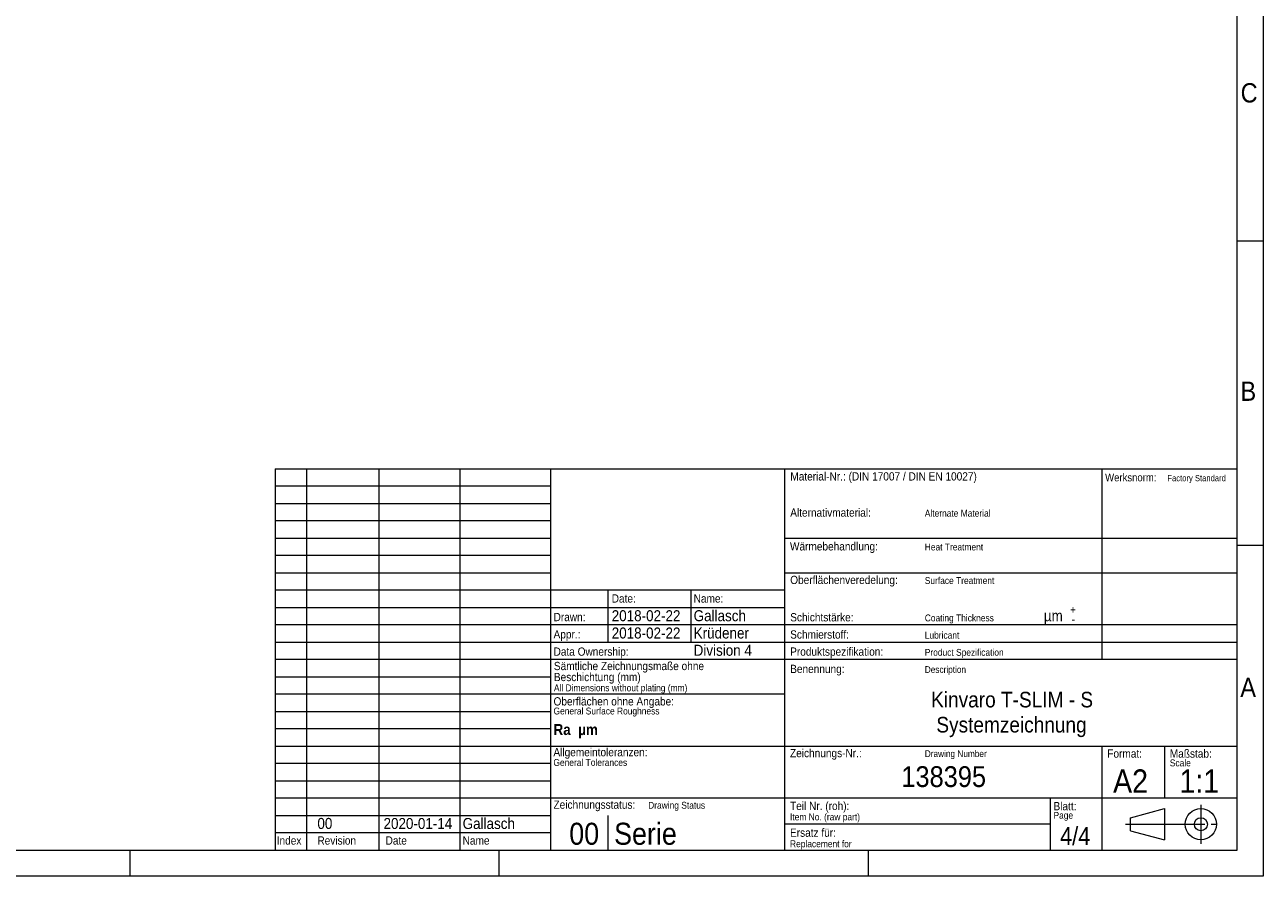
# Model space of a CAD drawing. Header units: millimetres. Extents: x 0 to 594, y 0 to 420.
# Tile 3 of 4: x 356 to 594, y 0 to 164. Entities that reach past the tile are written whole.
import ezdxf

# ---------------------------------------------------------------- set-up
doc = ezdxf.new("R2010")
doc.units = ezdxf.units.MM
doc.linetypes.add('SLD-Durchgehend', pattern=[0])
doc.linetypes.add('SLD-Punktstrich', pattern=[19.05, 15.24, -1.27, 1.27, -1.27])
doc.styles.add('SLDTEXTSTYLE0', font='GOTHIC.TTF', dxfattribs={"width": 0.913})
doc.styles.add('SLDTEXTSTYLE1', font='GOTHICB.TTF', dxfattribs={"width": 0.913})

# ---------------------------------------------------------------- blocks, each defined once
blk = doc.blocks.new('SW_NOTE_0_8')
at = {"color": 0, "linetype": 'Continuous', "lineweight": 0, "char_height": 1.5875, "attachment_point": 1, "style": 'SLDTEXTSTYLE0'}
for s, insert in [('Sämtliche Zeichnungsmaße ohne ', (0, 2.03)), ('Beschichtung (mm)', (0, -0.09))]:
    blk.add_mtext(s, dxfattribs=dict(at, insert=insert))

msp = doc.modelspace()

# ---------------------------------------------------------------- linework, layer by layer
at = {"color": 7, "linetype": 'SLD-Durchgehend', "lineweight": 18}
for p, q in [((594, 420), (594, 0)), ((589, 5), (589, 415)), ((589, 122.2), (594, 122.2)), ((404, 78.323), (589, 78.323)), ((404, 78.323), (404, 5)), ((410, 78.323), (410, 5)), ((424, 5), (424, 78.323)), ((439.5, 78.323), (439.5, 5)), ((457, 5), (457, 78.323)), ((502, 5), (502, 78.323)), ((563, 41.66), (563, 78.323)), ((589, 5), (589, 78.323)), ((457, 74.993), (404, 74.993)), ((404, 71.66), (457, 71.66)), ((457, 68.327), (404, 68.327)), ((404, 64.993), (457, 64.993)), ((502, 64.993), (589, 64.993)), ((594, 63.6), (589, 63.6)), ((457, 61.66), (404, 61.66)), ((404, 58.327), (457, 58.327)), ((502, 58.327), (589, 58.327)), ((502, 54.993), (404, 54.993)), ((468, 44.993), (468, 54.993)), ((484, 44.993), (484, 54.993)), ((404, 51.66), (502, 51.66)), ((589, 48.327), (404, 48.327)), ((404, 44.993), (589, 44.993)), ((589, 41.66), (404, 41.66)), ((404, 38.327), (457, 38.327)), ((502, 34.993), (404, 34.993)), ((404, 31.66), (457, 31.66)), ((457, 28.327), (404, 28.327)), ((404, 24.993), (589, 24.993)), ((563, 5), (563, 24.993)), ((575, 24.993), (575, 14.993)), ((457, 21.66), (404, 21.66)), ((404, 18.327), (457, 18.327)), ((589, 14.993), (404, 14.993)), ((553, 14.993), (553, 5)), ((568.498, 11.258), (575, 13)), ((575, 13), (575, 7)), ((404, 11.66), (457, 11.66)), ((468, 5), (468, 11.66)), ((553, 10), (502, 10)), ((568.498, 8.742), (568.498, 11.258)), ((457, 8.33), (404, 8.33)), ((568.498, 8.742), (575, 7)), ((20, 5), (589, 5)), ((376, 5), (376, 0)), ((404, 5), (589, 5)), ((447, 5), (447, 0)), ((518, 5), (518, 0)), ((594, 0), (0, 0))]:
    msp.add_line(p, q, dxfattribs=at)
at = {"color": 7, "linetype": 'SLD-Punktstrich', "lineweight": 18}
for p, q in [((582, 13.75), (582, 6.25)), ((567.498, 10), (584.998, 10))]:
    msp.add_line(p, q, dxfattribs=at)
at = {"color": 7, "linetype": 'SLD-Durchgehend', "lineweight": 18}
for radius in [3, 1.25]:
    msp.add_circle((582, 10), radius, dxfattribs=at)

# ---------------------------------------------------------------- block references
at = {"color": 7, "linetype": 'Continuous', "lineweight": 0}
msp.add_blockref('SW_NOTE_0_8', (457.577, 39.188), dxfattribs=at)

# ---------------------------------------------------------------- texts
for s, insert, char_height, attachment_point, style in [('C', (589.654, 152.484), 3.704, 1, 'SLDTEXTSTYLE0'), ('B', (589.626, 95.11), 3.704, 1, 'SLDTEXTSTYLE0'), ('Material-Nr.: (DIN 17007 / DIN EN 10027)', (503.05, 77.677), 1.5875, 1, 'SLDTEXTSTYLE0'), ('Werksnorm:', (563.591, 77.431), 1.5, 1, 'SLDTEXTSTYLE0'), ('Factory Standard', (575.572, 77.154), 1.2, 1, 'SLDTEXTSTYLE0'), ('Alternativmaterial:', (503.031, 70.715), 1.5875, 1, 'SLDTEXTSTYLE0'), ('Alternate Material', (528.907, 70.455), 1.32292, 1, 'SLDTEXTSTYLE0'), ('Wärmebehandlung:', (502.978, 64.225), 1.5875, 1, 'SLDTEXTSTYLE0'), ('Heat Treatment', (528.907, 63.965), 1.32292, 1, 'SLDTEXTSTYLE0'), ('Oberflächenveredelung:', (503.029, 57.768), 1.5875, 1, 'SLDTEXTSTYLE0'), ('Surface Treatment', (528.907, 57.508), 1.32292, 1, 'SLDTEXTSTYLE0'), ('Date:', (468.696, 54.202), 1.5875, 1, 'SLDTEXTSTYLE0'), ('Name:', (484.456, 54.202), 1.5875, 1, 'SLDTEXTSTYLE0'), ('Drawn:', (457.513, 50.629), 1.5875, 1, 'SLDTEXTSTYLE0'), ('2018-02-22', (468.696, 51.149), 2.1167, 1, 'SLDTEXTSTYLE0'), ('Gallasch', (484.456, 51.149), 2.1167, 1, 'SLDTEXTSTYLE0'), ('Schichtstärke:', (503.029, 50.587), 1.5875, 1, 'SLDTEXTSTYLE0'), ('Coating Thickness', (528.907, 50.328), 1.32292, 1, 'SLDTEXTSTYLE0'), ('µm', (551.806, 51.138), 2.1167, 1, 'SLDTEXTSTYLE0'), ('+', (556.844, 52.054), 1.587, 1, 'SLDTEXTSTYLE0'), ('2018-02-22', (468.696, 47.826), 2.1167, 1, 'SLDTEXTSTYLE0'), ('Krüdener', (484.456, 47.826), 2.1167, 1, 'SLDTEXTSTYLE0'), ('-', (557.16, 50.186), 1.587, 1, 'SLDTEXTSTYLE0'), ('Appr.:', (457.513, 47.306), 1.5875, 1, 'SLDTEXTSTYLE0'), ('Schmierstoff:', (503.02, 47.275), 1.5875, 1, 'SLDTEXTSTYLE0'), ('Lubricant', (528.907, 47), 1.3229, 1, 'SLDTEXTSTYLE0'), ('Data Ownership:', (457.513, 43.983), 1.5875, 1, 'SLDTEXTSTYLE0'), ('Division 4', (484.456, 44.503), 2.1167, 1, 'SLDTEXTSTYLE0'), ('Produktspezifikation:', (503.02, 43.983), 1.5875, 1, 'SLDTEXTSTYLE0'), ('Product Spezification', (528.907, 43.707), 1.32292, 1, 'SLDTEXTSTYLE0'), ('Benennung:', (503.02, 40.656), 1.5875, 1, 'SLDTEXTSTYLE0'), ('Description', (528.907, 40.395), 1.3, 1, 'SLDTEXTSTYLE0'), ('A', (589.589, 38.173), 3.704, 1, 'SLDTEXTSTYLE0'), ('All Dimensions without plating (mm)', (457.577, 36.885), 1.32292, 1, 'SLDTEXTSTYLE0'), ('Oberflächen ohne Angabe:', (457.506, 34.417), 1.5875, 1, 'SLDTEXTSTYLE0'), ('Kinvaro T-SLIM - S', (545.7, 35.46), 3, 2, 'SLDTEXTSTYLE0'), ('General Surface Roughness', (457.506, 32.428), 1.32292, 1, 'SLDTEXTSTYLE0'), ('Ra  µm', (457.506, 29.261), 2.1167, 1, 'SLDTEXTSTYLE1'), ('Systemzeichnung', (545.587, 30.634), 3, 2, 'SLDTEXTSTYLE0'), ('Allgemeintoleranzen:', (457.485, 24.652), 1.5875, 1, 'SLDTEXTSTYLE0'), ('Zeichnungs-Nr.:', (502.99, 24.474), 1.5875, 1, 'SLDTEXTSTYLE0'), ('Drawing Number', (528.907, 24.213), 1.3, 1, 'SLDTEXTSTYLE0'), ('Format:', (564.009, 24.379), 1.5875, 1, 'SLDTEXTSTYLE0'), ('Maßstab:', (576.032, 24.379), 1.5875, 1, 'SLDTEXTSTYLE0'), ('General Tolerances', (457.485, 22.536), 1.32292, 1, 'SLDTEXTSTYLE0'), ('Scale', (576.032, 22.449), 1.3229, 1, 'SLDTEXTSTYLE0'), ('138395', (532.544, 21.152), 4, 2, 'SLDTEXTSTYLE0'), ('A2', (568.48, 20.54), 4.5, 2, 'SLDTEXTSTYLE0'), ('1:1', (581.702, 20.54), 4.5, 2, 'SLDTEXTSTYLE0'), ('Zeichnungsstatus:', (457.502, 14.56), 1.5875, 1, 'SLDTEXTSTYLE0'), ('Drawing Status', (475.703, 14.3), 1.32292, 1, 'SLDTEXTSTYLE0'), ('Teil Nr. (roh):', (502.99, 14.316), 1.5875, 1, 'SLDTEXTSTYLE0'), ('Blatt:', (553.661, 14.265), 1.5875, 1, 'SLDTEXTSTYLE0'), ('Item No. (raw part)', (502.99, 12.062), 1.32292, 1, 'SLDTEXTSTYLE0'), ('Page', (553.661, 12.373), 1.3229, 1, 'SLDTEXTSTYLE0'), ('00', (412.093, 11.207), 2.1167, 1, 'SLDTEXTSTYLE0'), ('2020-01-14', (424.807, 11.195), 2.1167, 1, 'SLDTEXTSTYLE0'), ('Gallasch', (440.026, 11.195), 2.1167, 1, 'SLDTEXTSTYLE0'), ('00  Serie', (460.529, 10.283), 4.2333, 1, 'SLDTEXTSTYLE0'), ('4/4', (557.833, 9.446), 3.4396, 2, 'SLDTEXTSTYLE0'), ('Index', (404.267, 7.663), 1.5875, 1, 'SLDTEXTSTYLE0'), ('Revision', (412.093, 7.663), 1.5875, 1, 'SLDTEXTSTYLE0'), ('Date', (425.212, 7.663), 1.5875, 1, 'SLDTEXTSTYLE0'), ('Name', (440.026, 7.663), 1.5875, 1, 'SLDTEXTSTYLE0'), ('Ersatz für:', (502.99, 9.171), 1.5875, 1, 'SLDTEXTSTYLE0'), ('Replacement for', (502.99, 6.893), 1.32292, 1, 'SLDTEXTSTYLE0')]:
    msp.add_mtext(s, dxfattribs=dict(at, insert=insert, char_height=char_height, attachment_point=attachment_point, style=style))

doc.saveas('drawing.dxf')
